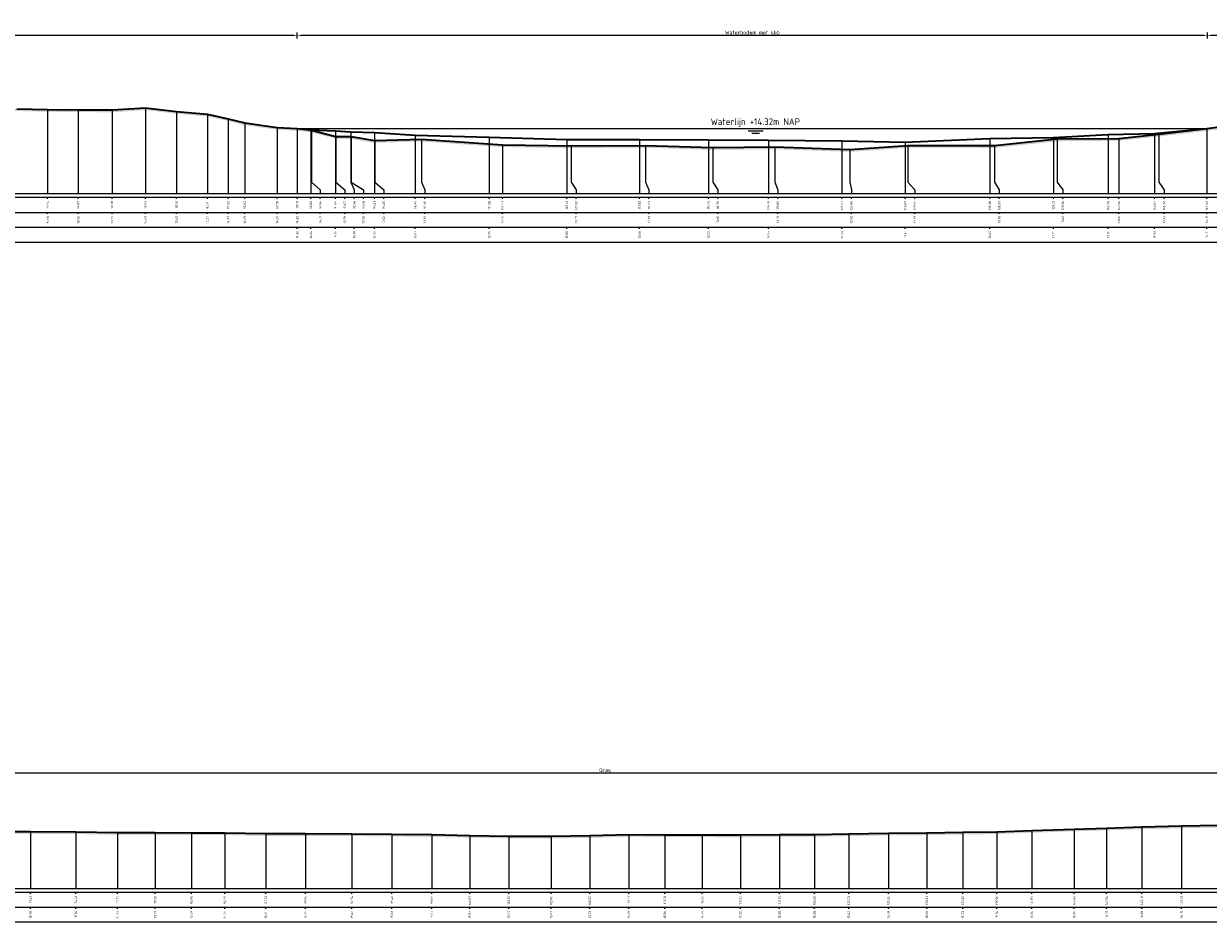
# Model space of a CAD drawing. Header units: metres. Extents: x 197883 to 206898, y 361907 to 364395.
# Tile 114 of 256: x 205855 to 205933, y 363024 to 363084. Entities that reach past the tile are written whole.
import ezdxf
from ezdxf.enums import TextEntityAlignment as Align

# ---------------------------------------------------------------- set-up
doc = ezdxf.new("R2010")
doc.units = ezdxf.units.M
doc.header["$PDMODE"] = 35
doc.header["$PDSIZE"] = 0.075
for name, color, linetype, lineweight in [('X-ME-AL-PROFIEL_BOVENKANT SLIB-GD', 42, 'Continuous', 35), ('X-ME-AL-PROFIEL_HUIDIG MAAIVELD-GD', 252, 'Continuous', 0), ('X-XX-AL-DETAIL1-M', 7, 'Continuous', 18), ('X-XX-AL-DWARSPROFIEL_PROFIELLIJN MAAIVELD-GD', 8, 'Continuous', 35), ('X-XX-AL-NAP-T18', 7, 'Continuous', 18)]:
    doc.layers.add(name, color=color, linetype=linetype, lineweight=lineweight)
doc.layers.add('X-ME-AL-PROFIEL_WATERLIJN-GD', color=150, linetype='Continuous')
doc.layers.add('X-ME-AL-PROFIELRASTER-S', color=7, linetype='Continuous')
doc.styles.add('NLCS-ISO', font='NLCS-ISO.ttf', dxfattribs={"height": 1.8})
doc.styles.add('NLCS-ISO-ANNOTATIVE-T18', font='NLCS-ISO.ttf', dxfattribs={"height": 1.8})
doc.styles.add('NLCS-ISO-M100-T25', font='NLCS-ISO.ttf', dxfattribs={"height": 0.25})
doc.dimstyles.new('NLCS-M100-T25-PIJL_L2_H1', dxfattribs={"dimscale": 0.1, "dimtxt": 2.5, "dimasz": 2.5, "dimexe": 2, "dimexo": 2, "dimgap": 0.7, "dimtad": 1, "dimzin": 0, "dimdsep": 46, "dimtxsty": 'NLCS-ISO-M100-T25', "dimcen": 0, "dimdle": 2, "dimclrd": 256, "dimclre": 256, "dimclrt": 256, "dimadec": 1, "dimazin": 0, "dimtfac": 1, "dimtdec": 3, "dimtofl": 0, "dimtmove": 0, "dimatfit": 3, "dimfxl": 2, "dimfxlon": 1, "dimtfillclr": 256, "dimtolj": 1, "dimtzin": 0, "dimlwd": -1, "dimlwe": -1, "dimarcsym": 0})

# ---------------------------------------------------------------- blocks, each defined once
blk = doc.blocks.new('SAL-PROFIELRASTER_BALK_EIND1-D')
at = {"color": 0, "linetype": 'ByBlock', "lineweight": -2, "flags": 128}
for points in [[(0, 0), (1, 0)], [(0, -2.5), (1, -2.5)], [(0, -12.5), (1, -12.5)]]:
    blk.add_lwpolyline(points, dxfattribs=at)
blk = doc.blocks.new('SAL-PROFIELRASTER_BALK_EIND2-D')
at = {"color": 0, "linetype": 'ByBlock', "lineweight": -2}
blk.add_line((1, -12.5), (0, -12.5), dxfattribs=at)
blk = doc.blocks.new('SAL-PROFIELRASTER_BALK_DATA-D')
at = {"color": 0, "linetype": 'ByBlock', "lineweight": -2}
blk.add_lwpolyline([(0, -3.5), (0, -2.5)], dxfattribs=at)
at = {"color": 0, "linetype": 'ByBlock', "lineweight": -2, "style": 'NLCS-ISO-ANNOTATIVE-T18'}
blk.add_attdef('GETAL', text='', height=1.5, rotation=90, dxfattribs=at).set_placement((0.75, -5), align=Align.RIGHT)
blk = doc.blocks.new('SAL-PROFIELRASTER_AANHAAL-D')
at = {"color": 9, "linetype": 'ByBlock', "lineweight": -2, "flags": 128}
blk.add_lwpolyline([(0, 1), (0, 0)], dxfattribs=at)
blk = doc.blocks.new('SAL-PROFIELRASTER_AANHAAL_STAGGER-D')
at = {"color": 9, "linetype": 'ByBlock', "lineweight": -2, "flags": 128}
for points in [[(0, 0), (0, -0.25)], [(0, -0.25), (1, -0.75)], [(1, -0.75), (1, -1)]]:
    blk.add_lwpolyline(points, dxfattribs=at)
blk = doc.blocks.new('*D19')
at = {"layer": 'Defpoints', "color": 0, "transparency": 16777216}
for p in [(205789.707, 363034.08), (205789.707, 363026.422), (205997.087, 363026.422)]:
    blk.add_point(p, dxfattribs=at)
at = {"layer": 'X-XX-AL-DETAIL1-M', "color": 253, "transparency": 16777216}
for p, q in [((205789.707, 363033.88), (205789.707, 363034.28)), ((205997.087, 363033.88), (205997.087, 363034.28)), ((205996.837, 363034.08), (205789.957, 363034.08))]:
    blk.add_line(p, q, dxfattribs=at)
for points in [[(205789.957, 363034.122), (205789.957, 363034.038), (205789.707, 363034.08)], [(205996.837, 363034.122), (205996.837, 363034.038), (205997.087, 363034.08)]]:
    blk.add_solid(points, dxfattribs=at)
at = {"layer": 'X-XX-AL-DETAIL1-M', "color": 253, "transparency": 16777216, "insert": (205893.397, 363034.275), "char_height": 0.25, "attachment_point": 5, "style": 'NLCS-ISO-M100-T25'}
blk.add_mtext('\\A1;Gras', dxfattribs=at)
blk = doc.blocks.new('*D56')
at = {"layer": 'Defpoints', "color": 0, "transparency": 16777216}
for p in [(205783.859, 363083.054), (205872.965, 363076.871), (205783.859, 363072.556)]:
    blk.add_point(p, dxfattribs=at)
at = {"layer": 'X-XX-AL-DETAIL1-M', "color": 253, "transparency": 16777216}
for p, q in [((205783.859, 363082.854), (205783.859, 363083.254)), ((205872.715, 363083.054), (205784.109, 363083.054)), ((205872.965, 363082.854), (205872.965, 363083.254))]:
    blk.add_line(p, q, dxfattribs=at)
for points in [[(205784.109, 363083.096), (205784.109, 363083.012), (205783.859, 363083.054)], [(205872.715, 363083.096), (205872.715, 363083.012), (205872.965, 363083.054)]]:
    blk.add_solid(points, dxfattribs=at)
at = {"layer": 'X-XX-AL-DETAIL1-M', "color": 253, "transparency": 16777216, "insert": (205828.412, 363083.249), "char_height": 0.25, "attachment_point": 5, "style": 'NLCS-ISO-M100-T25'}
blk.add_mtext('\\A1;Gras', dxfattribs=at)
blk = doc.blocks.new('*D57')
at = {"layer": 'Defpoints', "color": 0, "transparency": 16777216}
for p in [(205872.965, 363083.054), (205933.388, 363076.871), (205872.965, 363072.556)]:
    blk.add_point(p, dxfattribs=at)
at = {"layer": 'X-XX-AL-DETAIL1-M', "color": 253, "transparency": 16777216}
for p, q in [((205872.965, 363082.854), (205872.965, 363083.254)), ((205933.138, 363083.054), (205873.215, 363083.054)), ((205933.388, 363082.854), (205933.388, 363083.254))]:
    blk.add_line(p, q, dxfattribs=at)
for points in [[(205873.215, 363083.096), (205873.215, 363083.012), (205872.965, 363083.054)], [(205933.138, 363083.096), (205933.138, 363083.012), (205933.388, 363083.054)]]:
    blk.add_solid(points, dxfattribs=at)
at = {"layer": 'X-XX-AL-DETAIL1-M', "color": 253, "transparency": 16777216, "insert": (205903.176, 363083.249), "char_height": 0.25, "attachment_point": 5, "style": 'NLCS-ISO-M100-T25'}
blk.add_mtext('\\A1;Waterbodem met slib', dxfattribs=at)
blk = doc.blocks.new('*D58')
at = {"layer": 'Defpoints', "color": 0, "transparency": 16777216}
for p in [(205933.388, 363083.054), (205933.388, 363076.871), (205961.669, 363072.556)]:
    blk.add_point(p, dxfattribs=at)
at = {"layer": 'X-XX-AL-DETAIL1-M', "color": 253, "transparency": 16777216}
for p, q in [((205933.388, 363082.854), (205933.388, 363083.254)), ((205961.419, 363083.054), (205933.638, 363083.054)), ((205961.669, 363082.854), (205961.669, 363083.254))]:
    blk.add_line(p, q, dxfattribs=at)
for points in [[(205933.638, 363083.096), (205933.638, 363083.012), (205933.388, 363083.054)], [(205961.419, 363083.096), (205961.419, 363083.012), (205961.669, 363083.054)]]:
    blk.add_solid(points, dxfattribs=at)
at = {"layer": 'X-XX-AL-DETAIL1-M', "color": 253, "transparency": 16777216, "insert": (205947.528, 363083.249), "char_height": 0.25, "attachment_point": 5, "style": 'NLCS-ISO-M100-T25'}
blk.add_mtext('\\A1;Gras', dxfattribs=at)

msp = doc.modelspace()

# ---------------------------------------------------------------- hatches: boundary and pattern name
at = {"layer": 'X-ME-AL-PROFIEL_HUIDIG MAAIVELD-GD'}
h = msp.add_hatch(dxfattribs=at)
h.set_pattern_fill('AGR-MAAIVELD', color=256, scale=0.05, pattern_type=2)
h.set_pattern_definition([(45, (-17.7489, -773.03257), (-0.25000007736, 0.25000007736), []), (45, (-17.7846, -772.99686), (0, 0.50000015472), [0.3535535, -0.3535535]), (45, (-17.8203, -772.96114), (0, 0.50000015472), [0.3535535, -0.3535535]), (45, (-17.85653, -772.92493), (0, 0.50000015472), [0.3535535, -0.3535535]), (45, (-17.89175, -772.8897), (0, 0.50000015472), [0.3535535, -0.3535535]), (45, (-17.92746, -772.854), (0, 0.50000015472), [0.3535535, -0.3535535]), (45, (-17.96317, -772.8183), (0, 0.50000015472), [0.3535535, -0.3535535]), (315, (-17.7489, -773.03257), (0.25000007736, 0.25000007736), []), (315, (-17.71317, -772.99686), (0.50000015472, -1e-16), [0.3535535, -0.3535535]), (315, (-17.67746, -772.96114), (0.50000015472, -1e-16), [0.3535535, -0.3535535]), (315, (-17.64125, -772.92493), (0.50000015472, -1e-16), [0.3535535, -0.3535535]), (315, (-17.60603, -772.8897), (0.50000015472, -1e-16), [0.3535535, -0.3535535]), (315, (-17.5703, -772.854), (0.50000015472, -1e-16), [0.3535535, -0.3535535]), (315, (-17.5346, -772.8183), (0.50000015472, -1e-16), [0.3535535, -0.3535535])])
h.paths.add_polyline_path([(205981.225, 363074.97), (205978.481, 363075.082), (205976.325, 363075.046), (205974.724, 363075.171), (205972.141, 363075.355), (205970.353, 363075.328), (205967.999, 363075.69), (205964.713, 363076.267), (205963.807, 363076.399), (205962.769, 363076.457), (205961.669, 363076.587), (205960.861, 363076.653), (205960.297, 363076.837), (205959.293, 363076.929), (205958.672, 363077.277), (205957.758, 363077.624), (205957.304, 363077.891), (205955.888, 363078.016), (205953.823, 363078.212), (205951.864, 363078.233), (205949.888, 363078.288), (205947.808, 363078.097), (205945.496, 363078.111), (205943.387, 363078.028), (205941.032, 363077.951), (205938.864, 363077.995), (205937.117, 363077.738), (205936.626, 363077.724), (205935.19, 363077.313), (205934.81, 363077.07), (205933.338, 363076.864), (205930.163, 363076.489), (205927.516, 363076.214), (205923.419, 363076.178), (205919.253, 363075.737), (205913.51, 363075.749), (205909.659, 363075.473), (205904.662, 363075.651), (205900.557, 363075.603), (205896.086, 363075.75), (205891.154, 363075.73), (205886.584, 363075.791), (205881.222, 363076.165), (205878.11, 363076.071), (205876.542, 363076.333), (205875.528, 363076.346), (205873.917, 363076.765), (205872.965, 363076.871), (205871.639, 363076.948), (205869.485, 363077.244), (205868.378, 363077.525), (205867.004, 363077.826), (205864.959, 363078.005), (205862.888, 363078.25), (205860.672, 363078.103), (205858.429, 363078.111), (205856.4, 363078.137), (205854.357, 363078.182), (205852.218, 363078.186), (205850.388, 363078.484), (205848.401, 363078.947), (205846.983, 363079.31), (205845.319, 363079.525), (205844.435, 363079.54), (205843.032, 363079.497), (205840.678, 363079.515), (205837.705, 363079.622), (205834.781, 363079.577), (205831.935, 363079.554), (205828.529, 363079.381), (205825.52, 363079.483), (205822.188, 363079.39), (205818.8, 363079.405), (205815.672, 363079.528), (205812.856, 363079.545), (205810.034, 363079.555), (205806.815, 363079.372), (205804.001, 363079.493), (205800.77, 363079.33), (205797.914, 363079.32), (205795.147, 363079.262), (205792.483, 363079.318), (205789.604, 363079.255), (205786.748, 363079.236), (205783.859, 363079.27), (205783.859, 363079.12), (205786.748, 363079.086), (205789.604, 363079.105), (205792.483, 363079.168), (205795.147, 363079.112), (205797.914, 363079.17), (205800.77, 363079.18), (205804.001, 363079.343), (205806.815, 363079.222), (205810.034, 363079.405), (205812.856, 363079.395), (205815.672, 363079.378), (205818.8, 363079.255), (205822.188, 363079.24), (205825.52, 363079.333), (205828.529, 363079.231), (205831.935, 363079.404), (205834.781, 363079.427), (205837.705, 363079.472), (205840.678, 363079.365), (205843.032, 363079.347), (205844.435, 363079.39), (205845.319, 363079.375), (205846.983, 363079.16), (205848.401, 363078.797), (205850.388, 363078.334), (205852.218, 363078.036), (205854.357, 363078.032), (205856.4, 363077.987), (205858.429, 363077.961), (205860.672, 363077.953), (205862.888, 363078.1), (205864.959, 363077.855), (205867.004, 363077.676), (205868.378, 363077.375), (205869.485, 363077.094), (205871.639, 363076.798), (205872.965, 363076.721), (205873.917, 363076.615), (205875.528, 363076.196), (205876.542, 363076.183), (205878.11, 363075.921), (205881.222, 363076.015), (205886.584, 363075.641), (205891.154, 363075.58), (205896.086, 363075.6), (205900.557, 363075.453), (205904.662, 363075.501), (205909.659, 363075.323), (205913.51, 363075.599), (205919.253, 363075.587), (205923.419, 363076.028), (205927.516, 363076.064), (205930.163, 363076.339), (205933.338, 363076.714), (205934.81, 363076.92), (205935.19, 363077.163), (205936.626, 363077.574), (205937.117, 363077.588), (205938.864, 363077.845), (205941.032, 363077.801), (205943.387, 363077.878), (205945.496, 363077.961), (205947.808, 363077.947), (205949.888, 363078.138), (205951.864, 363078.083), (205953.823, 363078.062), (205955.888, 363077.866), (205957.304, 363077.741), (205957.758, 363077.474), (205958.672, 363077.127), (205959.293, 363076.779), (205960.297, 363076.687), (205960.861, 363076.503), (205961.669, 363076.437), (205962.769, 363076.307), (205963.807, 363076.249), (205964.713, 363076.117), (205967.999, 363075.54), (205970.353, 363075.178), (205972.141, 363075.205), (205974.724, 363075.021), (205976.325, 363074.896), (205978.481, 363074.932), (205981.225, 363074.82)])
h = msp.add_hatch(dxfattribs=at)
h.set_pattern_fill('AGR-MAAIVELD', color=256, scale=0.05, pattern_type=2)
h.set_pattern_definition([(45, (-22.73893, -732.1031), (-0.25000007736, 0.25000007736), []), (45, (-22.77464, -732.06737), (0, 0.50000015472), [0.3535535, -0.3535535]), (45, (-22.81035, -732.03166), (0, 0.50000015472), [0.3535535, -0.3535535]), (45, (-22.84657, -731.99544), (0, 0.50000015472), [0.3535535, -0.3535535]), (45, (-22.8818, -731.96023), (0, 0.50000015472), [0.3535535, -0.3535535]), (45, (-22.9175, -731.9245), (0, 0.50000015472), [0.3535535, -0.3535535]), (45, (-22.9532, -731.8888), (0, 0.50000015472), [0.3535535, -0.3535535]), (315, (-22.73893, -732.1031), (0.25000007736, 0.25000007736), []), (315, (-22.7032, -732.06737), (0.50000015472, -1e-16), [0.3535535, -0.3535535]), (315, (-22.6675, -732.03166), (0.50000015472, -1e-16), [0.3535535, -0.3535535]), (315, (-22.6313, -731.99544), (0.50000015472, -1e-16), [0.3535535, -0.3535535]), (315, (-22.59607, -731.96023), (0.50000015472, -1e-16), [0.3535535, -0.3535535]), (315, (-22.56035, -731.9245), (0.50000015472, -1e-16), [0.3535535, -0.3535535]), (315, (-22.52464, -731.8888), (0.50000015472, -1e-16), [0.3535535, -0.3535535])])
h.paths.add_polyline_path([(205997.087, 363030.625), (205994.851, 363030.591), (205992.5, 363030.585), (205989.978, 363030.631), (205987.659, 363030.613), (205985.479, 363030.662), (205983.21, 363030.65), (205980.751, 363030.642), (205978.428, 363030.631), (205975.65, 363030.651), (205973.153, 363030.636), (205970.602, 363030.596), (205968.186, 363030.604), (205965.909, 363030.618), (205963.473, 363030.566), (205961.288, 363030.664), (205959.013, 363030.65), (205956.757, 363030.563), (205954.411, 363030.578), (205951.931, 363030.544), (205949.396, 363030.613), (205946.974, 363030.622), (205946.607, 363030.625), (205945.189, 363030.697), (205943.718, 363030.721), (205941.42, 363030.718), (205938.991, 363030.639), (205936.694, 363030.647), (205934.096, 363030.618), (205931.67, 363030.567), (205929.037, 363030.505), (205926.695, 363030.431), (205924.55, 363030.363), (205921.724, 363030.274), (205919.414, 363030.184), (205917.151, 363030.151), (205914.763, 363030.108), (205912.211, 363030.099), (205909.578, 363030.046), (205907.308, 363030.005), (205904.986, 363029.998), (205902.388, 363029.971), (205899.857, 363029.976), (205897.372, 363029.978), (205894.972, 363030.008), (205892.39, 363029.927), (205889.819, 363029.892), (205887.012, 363029.896), (205884.431, 363029.946), (205881.893, 363029.992), (205879.255, 363030.031), (205876.599, 363030.046), (205873.508, 363030.061), (205870.881, 363030.06), (205868.152, 363030.117), (205865.942, 363030.11), (205863.535, 363030.13), (205861.029, 363030.139), (205858.274, 363030.183), (205855.262, 363030.198), (205852.569, 363030.194), (205850.002, 363030.27), (205846.499, 363030.263), (205843.48, 363030.263), (205840.482, 363030.325), (205837.577, 363030.335), (205834.749, 363030.368), (205832.226, 363030.391), (205829.612, 363030.448), (205826.328, 363030.435), (205822.874, 363030.52), (205820.274, 363030.596), (205817.69, 363030.559), (205815.024, 363030.576), (205812.409, 363030.654), (205809.796, 363030.646), (205807.107, 363030.622), (205804.851, 363030.566), (205803.024, 363030.543), (205800.584, 363030.495), (205798.447, 363030.453), (205796.213, 363030.125), (205793.656, 363029.735), (205791.748, 363029.585), (205789.707, 363029.453), (205788.2, 363029.247), (205786.691, 363029.089), (205785.618, 363028.986), (205784.527, 363028.757), (205783.859, 363028.49), (205783.859, 363028.34), (205784.527, 363028.607), (205785.618, 363028.836), (205786.691, 363028.939), (205788.2, 363029.097), (205789.707, 363029.303), (205791.748, 363029.435), (205793.656, 363029.585), (205796.213, 363029.975), (205798.447, 363030.303), (205800.584, 363030.345), (205803.024, 363030.393), (205804.851, 363030.416), (205807.107, 363030.472), (205809.796, 363030.496), (205812.409, 363030.504), (205815.024, 363030.426), (205817.69, 363030.409), (205820.274, 363030.446), (205822.874, 363030.37), (205826.328, 363030.285), (205829.612, 363030.298), (205832.226, 363030.241), (205834.749, 363030.218), (205837.577, 363030.185), (205840.482, 363030.175), (205843.48, 363030.113), (205846.499, 363030.113), (205850.002, 363030.12), (205852.569, 363030.044), (205855.262, 363030.048), (205858.274, 363030.033), (205861.029, 363029.989), (205863.535, 363029.98), (205865.942, 363029.96), (205868.152, 363029.967), (205870.881, 363029.91), (205873.508, 363029.911), (205876.599, 363029.896), (205879.255, 363029.881), (205881.893, 363029.842), (205884.431, 363029.796), (205887.012, 363029.746), (205889.819, 363029.742), (205892.39, 363029.777), (205894.972, 363029.858), (205897.372, 363029.828), (205899.857, 363029.826), (205902.388, 363029.821), (205904.986, 363029.848), (205907.308, 363029.855), (205909.578, 363029.896), (205912.211, 363029.949), (205914.763, 363029.958), (205917.151, 363030.001), (205919.414, 363030.034), (205921.724, 363030.124), (205924.55, 363030.213), (205926.695, 363030.281), (205929.037, 363030.355), (205931.67, 363030.417), (205934.096, 363030.468), (205936.694, 363030.497), (205938.991, 363030.489), (205941.42, 363030.568), (205943.718, 363030.571), (205945.189, 363030.547), (205946.607, 363030.475), (205946.974, 363030.472), (205949.396, 363030.463), (205951.931, 363030.394), (205954.411, 363030.428), (205956.757, 363030.413), (205959.013, 363030.5), (205961.288, 363030.514), (205963.473, 363030.416), (205965.909, 363030.468), (205968.186, 363030.454), (205970.602, 363030.446), (205973.153, 363030.486), (205975.65, 363030.501), (205978.428, 363030.481), (205980.751, 363030.492), (205983.21, 363030.5), (205985.479, 363030.512), (205987.659, 363030.463), (205989.978, 363030.481), (205992.5, 363030.435), (205994.851, 363030.441), (205997.087, 363030.475)])

# ---------------------------------------------------------------- linework, layer by layer
at = {"layer": 'X-ME-AL-PROFIEL_BOVENKANT SLIB-GD'}
msp.add_lwpolyline([(205872.965, 363076.871), (205873.874, 363076.794), (205875.498, 363076.711), (205876.516, 363076.656), (205878.09, 363076.616), (205880.805, 363076.43), (205885.71, 363076.291), (205890.866, 363076.135), (205895.691, 363076.152), (205900.265, 363076.112), (205904.24, 363076.108), (205909.129, 363076.045), (205913.331, 363075.97), (205918.943, 363076.207), (205923.165, 363076.266), (205926.805, 363076.463), (205929.883, 363076.534), (205933.338, 363076.864)], dxfattribs=at)
at = {"layer": 'X-ME-AL-PROFIEL_WATERLIJN-GD'}
for points in [[(205872.965, 363076.871), (205933.388, 363076.871)], [(205902.902, 363076.708), (205903.902, 363076.708)], [(205903.144, 363076.563), (205903.644, 363076.563)]]:
    msp.add_lwpolyline(points, dxfattribs=at)
at = {"layer": 'X-XX-AL-DWARSPROFIEL_PROFIELLIJN MAAIVELD-GD'}
for points in [[(205854.357, 363078.182), (205856.4, 363078.137), (205858.429, 363078.111), (205860.672, 363078.103), (205862.888, 363078.25), (205864.959, 363078.005), (205867.004, 363077.826), (205868.378, 363077.525), (205869.485, 363077.244), (205871.639, 363076.948), (205872.965, 363076.871), (205873.917, 363076.765), (205875.528, 363076.346), (205876.542, 363076.333), (205878.11, 363076.071), (205881.222, 363076.165), (205886.584, 363075.791), (205891.154, 363075.73), (205896.086, 363075.75), (205900.557, 363075.603), (205904.662, 363075.651), (205909.659, 363075.473), (205913.51, 363075.749), (205919.253, 363075.737), (205923.419, 363076.178), (205927.516, 363076.214), (205930.163, 363076.489), (205933.338, 363076.864), (205934.81, 363077.07)], [(205852.569, 363030.194), (205855.262, 363030.198), (205858.274, 363030.183), (205861.029, 363030.139), (205863.535, 363030.13), (205865.942, 363030.11), (205868.152, 363030.117), (205870.881, 363030.06), (205873.508, 363030.061), (205876.599, 363030.046), (205879.255, 363030.031), (205881.893, 363029.992), (205884.431, 363029.946), (205887.012, 363029.896), (205889.819, 363029.892), (205892.39, 363029.927), (205894.972, 363030.008), (205897.372, 363029.978), (205899.857, 363029.976), (205902.388, 363029.971), (205904.986, 363029.998), (205907.308, 363030.005), (205909.578, 363030.046), (205912.211, 363030.099), (205914.763, 363030.108), (205917.151, 363030.151), (205919.414, 363030.184), (205921.724, 363030.274), (205924.55, 363030.363), (205926.695, 363030.431), (205929.037, 363030.505), (205931.67, 363030.567), (205934.096, 363030.618)]]:
    msp.add_lwpolyline(points, dxfattribs=at)

# ---------------------------------------------------------------- block references
at = {"layer": 'X-ME-AL-PROFIELRASTER-S'}
for p, yscale in [((205856.4, 363072.556), 5.581), ((205858.429, 363072.556), 5.555), ((205860.672, 363072.556), 5.547000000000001), ((205862.888, 363072.556), 5.694000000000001), ((205864.959, 363072.556), 5.449), ((205867.004, 363072.556), 5.27), ((205868.378, 363072.556), 4.968999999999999), ((205869.485, 363072.556), 4.688000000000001), ((205871.639, 363072.556), 4.391999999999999), ((205872.965, 363072.556), 4.315), ((205872.965, 363072.556), 4.315), ((205872.965, 363072.556), 4.315), ((205872.965, 363072.556), 4.315), ((205873.874, 363072.556), 4.238), ((205873.917, 363073.556), 3.209), ((205933.338, 363072.556), 4.308), ((205933.338, 363072.556), 4.308), ((205933.338, 363072.556), 4.308), ((205933.338, 363072.556), 4.308), ((205875.498, 363072.556), 4.154999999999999), ((205875.528, 363073.556), 2.789999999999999), ((205876.516, 363073.556), 3.1), ((205876.542, 363073.556), 2.776999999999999), ((205878.09, 363072.556), 4.06), ((205878.11, 363073.556), 2.515000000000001), ((205880.805, 363072.556), 3.874000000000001), ((205881.222, 363073.556), 2.609), ((205885.71, 363072.556), 3.734999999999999), ((205890.866, 363072.556), 3.579000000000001), ((205895.691, 363072.556), 3.596), ((205900.265, 363072.556), 3.555999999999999), ((205904.24, 363072.556), 3.552), ((205909.129, 363072.556), 3.489000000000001), ((205913.331, 363072.556), 3.414), ((205918.943, 363072.556), 3.651), ((205923.165, 363072.556), 3.710000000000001), ((205923.419, 363073.556), 2.622), ((205926.805, 363072.556), 3.907), ((205927.516, 363072.556), 3.657999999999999), ((205929.883, 363072.556), 3.978), ((205930.163, 363073.556), 2.933), ((205886.584, 363072.556), 3.234999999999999), ((205891.154, 363073.556), 2.173999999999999), ((205896.086, 363073.556), 2.194000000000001), ((205900.557, 363073.556), 2.047000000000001), ((205904.662, 363073.556), 2.095000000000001), ((205909.659, 363073.556), 1.917), ((205913.51, 363073.556), 2.193), ((205919.253, 363073.556), 2.180999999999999), ((205924.55, 363026.422), 3.941000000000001), ((205926.695, 363026.422), 4.009), ((205929.037, 363026.422), 4.082999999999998), ((205931.67, 363026.422), 4.145), ((205855.262, 363026.422), 3.776), ((205858.274, 363026.422), 3.760999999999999), ((205861.029, 363026.422), 3.717000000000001), ((205863.535, 363026.422), 3.708), ((205865.942, 363026.422), 3.688000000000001), ((205868.152, 363026.422), 3.695), ((205870.881, 363026.422), 3.638), ((205873.508, 363026.422), 3.638999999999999), ((205876.599, 363026.422), 3.624000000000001), ((205879.255, 363026.422), 3.609), ((205881.893, 363026.422), 3.57), ((205884.431, 363026.422), 3.523999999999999), ((205887.012, 363026.422), 3.474), ((205889.819, 363026.422), 3.470000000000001), ((205892.39, 363026.422), 3.505000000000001), ((205894.972, 363026.422), 3.586), ((205897.372, 363026.422), 3.555999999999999), ((205899.857, 363026.422), 3.554), ((205902.388, 363026.422), 3.548999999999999), ((205904.986, 363026.422), 3.576000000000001), ((205907.308, 363026.422), 3.583), ((205909.578, 363026.422), 3.624000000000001), ((205912.211, 363026.422), 3.677), ((205914.763, 363026.422), 3.686), ((205917.151, 363026.422), 3.728999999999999), ((205919.414, 363026.422), 3.762), ((205921.724, 363026.422), 3.852)]:
    msp.add_blockref('SAL-PROFIELRASTER_AANHAAL-D', p, dxfattribs=dict(at, yscale=yscale))
for p, xscale, zscale in [((205873.917, 363073.556), 0.5821704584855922, 0.5821704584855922), ((205875.528, 363073.556), 0.5958179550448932, 0.5958179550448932), ((205876.516, 363073.556), 0.2327200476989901, 0.2327200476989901), ((205876.542, 363073.556), 0.8315223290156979, 0.8315223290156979), ((205878.11, 363073.556), 0.604792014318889, 0.604792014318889), ((205881.222, 363073.556), 0.2082188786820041, 0.2082188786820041), ((205891.154, 363073.556), 0.3371576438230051, 0.3371576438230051), ((205896.086, 363073.556), 0.2298948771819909, 0.2298948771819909), ((205900.557, 363073.556), 0.3326841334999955, 0.3326841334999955), ((205904.662, 363073.556), 0.2026079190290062, 0.2026079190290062), ((205909.659, 363073.556), 0.09462371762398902, 0.09462371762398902), ((205913.51, 363073.556), 0.4451579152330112, 0.4451579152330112), ((205919.253, 363073.556), 0.3146114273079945, 0.3146114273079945), ((205923.419, 363073.556), 0.371710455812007, 0.371710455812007), ((205930.163, 363073.556), 0.3449862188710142, 0.3449862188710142)]:
    msp.add_blockref('SAL-PROFIELRASTER_AANHAAL_STAGGER-D', p, dxfattribs=dict(at, xscale=xscale, zscale=zscale))
at = {"layer": 'X-ME-AL-PROFIELRASTER-S', "yscale": 0.1}
for name, p, xscale, zscale in [('SAL-PROFIELRASTER_BALK_EIND1-D', (205783.859, 363072.556), 199.0074644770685, 199.0074644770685), ('SAL-PROFIELRASTER_BALK_EIND2-D', (205783.859, 363071.556), 199.0074644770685, 199.0074644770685), ('SAL-PROFIELRASTER_BALK_EIND2-D', (205783.859, 363070.556), 199.0074644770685, 199.0074644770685), ('SAL-PROFIELRASTER_BALK_EIND1-D', (205783.859, 363026.422), 213.8535109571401, 213.8535109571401), ('SAL-PROFIELRASTER_BALK_EIND2-D', (205783.859, 363025.422), 213.8535109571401, 213.8535109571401)]:
    msp.add_blockref(name, p, dxfattribs=dict(at, xscale=xscale, zscale=zscale))
at = {"layer": 'X-ME-AL-PROFIELRASTER-S', "xscale": 0.1, "yscale": 0.1, "zscale": 0.1}
for p, values in [((205856.4, 363072.556), {'GETAL': '72.54'}), ((205858.429, 363072.556), {'GETAL': '74.57'}), ((205860.672, 363072.556), {'GETAL': '76.81'}), ((205862.888, 363072.556), {'GETAL': '79.03'}), ((205864.959, 363072.556), {'GETAL': '81.10'}), ((205867.004, 363072.556), {'GETAL': '83.14'}), ((205868.378, 363072.556), {'GETAL': '84.52'}), ((205869.485, 363072.556), {'GETAL': '85.63'}), ((205871.639, 363072.556), {'GETAL': '87.78'}), ((205872.965, 363072.556), {'GETAL': '89.11'}), ((205872.965, 363072.556), {'GETAL': '89.11'}), ((205872.965, 363072.556), {'GETAL': '89.11'}), ((205872.965, 363072.556), {'GETAL': '89.11'}), ((205873.874, 363072.556), {'GETAL': '90.02'}), ((205874.499, 363072.556), {'GETAL': '90.06'}), ((205875.498, 363072.556), {'GETAL': '91.64'}), ((205876.123, 363072.556), {'GETAL': '91.67'}), ((205876.748, 363072.556), {'GETAL': '92.66'}), ((205877.373, 363072.556), {'GETAL': '92.68'}), ((205878.09, 363072.556), {'GETAL': '94.23'}), ((205878.715, 363072.556), {'GETAL': '94.25'}), ((205880.805, 363072.556), {'GETAL': '96.95'}), ((205881.43, 363072.556), {'GETAL': '97.36'}), ((205885.71, 363072.556), {'GETAL': '101.85'}), ((205886.584, 363072.556), {'GETAL': '102.73'}), ((205890.866, 363072.556), {'GETAL': '107.01'}), ((205891.491, 363072.556), {'GETAL': '107.30'}), ((205895.691, 363072.556), {'GETAL': '111.83'}), ((205896.316, 363072.556), {'GETAL': '112.23'}), ((205900.265, 363072.556), {'GETAL': '116.41'}), ((205900.89, 363072.556), {'GETAL': '116.70'}), ((205904.24, 363072.556), {'GETAL': '120.38'}), ((205904.865, 363072.556), {'GETAL': '120.80'}), ((205909.129, 363072.556), {'GETAL': '125.27'}), ((205909.754, 363072.556), {'GETAL': '125.80'}), ((205913.331, 363072.556), {'GETAL': '129.47'}), ((205913.956, 363072.556), {'GETAL': '129.65'}), ((205918.943, 363072.556), {'GETAL': '135.08'}), ((205919.568, 363072.556), {'GETAL': '135.39'}), ((205923.165, 363072.556), {'GETAL': '139.31'}), ((205923.79, 363072.556), {'GETAL': '139.56'}), ((205926.805, 363072.556), {'GETAL': '142.95'}), ((205927.516, 363072.556), {'GETAL': '143.66'}), ((205929.883, 363072.556), {'GETAL': '146.02'}), ((205930.508, 363072.556), {'GETAL': '146.30'}), ((205933.338, 363072.556), {'GETAL': '149.48'}), ((205933.338, 363072.556), {'GETAL': '149.48'}), ((205933.338, 363072.556), {'GETAL': '149.48'}), ((205933.338, 363072.556), {'GETAL': '149.48'}), ((205856.4, 363071.556), {'GETAL': '15.58'}), ((205858.429, 363071.556), {'GETAL': '15.56'}), ((205860.672, 363071.556), {'GETAL': '15.55'}), ((205862.888, 363071.556), {'GETAL': '15.69'}), ((205864.959, 363071.556), {'GETAL': '15.45'}), ((205867.004, 363071.556), {'GETAL': '15.27'}), ((205868.378, 363071.556), {'GETAL': '14.97'}), ((205869.485, 363071.556), {'GETAL': '14.69'}), ((205871.639, 363071.556), {'GETAL': '14.39'}), ((205872.965, 363071.556), {'GETAL': '14.32'}), ((205874.499, 363071.556), {'GETAL': '14.21'}), ((205876.123, 363071.556), {'GETAL': '13.79'}), ((205877.373, 363071.556), {'GETAL': '13.78'}), ((205878.715, 363071.556), {'GETAL': '13.52'}), ((205881.43, 363071.556), {'GETAL': '13.61'}), ((205886.584, 363071.556), {'GETAL': '13.24'}), ((205891.491, 363071.556), {'GETAL': '13.17'}), ((205896.316, 363071.556), {'GETAL': '13.19'}), ((205900.89, 363071.556), {'GETAL': '13.05'}), ((205904.865, 363071.556), {'GETAL': '13.10'}), ((205909.754, 363071.556), {'GETAL': '12.92'}), ((205913.956, 363071.556), {'GETAL': '13.19'}), ((205919.568, 363071.556), {'GETAL': '13.18'}), ((205923.79, 363071.556), {'GETAL': '13.62'}), ((205927.516, 363071.556), {'GETAL': '13.66'}), ((205930.508, 363071.556), {'GETAL': '13.93'}), ((205933.338, 363071.556), {'GETAL': '14.31'}), ((205872.965, 363070.556), {'GETAL': '14.32'}), ((205873.874, 363070.556), {'GETAL': '14.24'}), ((205875.498, 363070.556), {'GETAL': '14.16'}), ((205876.748, 363070.556), {'GETAL': '14.10'}), ((205878.09, 363070.556), {'GETAL': '14.06'}), ((205880.805, 363070.556), {'GETAL': '13.87'}), ((205885.71, 363070.556), {'GETAL': '13.74'}), ((205890.866, 363070.556), {'GETAL': '13.58'}), ((205895.691, 363070.556), {'GETAL': '13.60'}), ((205900.265, 363070.556), {'GETAL': '13.56'}), ((205904.24, 363070.556), {'GETAL': '13.55'}), ((205909.129, 363070.556), {'GETAL': '13.49'}), ((205913.331, 363070.556), {'GETAL': '13.41'}), ((205918.943, 363070.556), {'GETAL': '13.65'}), ((205923.165, 363070.556), {'GETAL': '13.71'}), ((205926.805, 363070.556), {'GETAL': '13.91'}), ((205929.883, 363070.556), {'GETAL': '13.98'}), ((205933.338, 363070.556), {'GETAL': '14.31'}), ((205855.262, 363026.422), {'GETAL': '71.40'}), ((205858.274, 363026.422), {'GETAL': '74.41'}), ((205861.029, 363026.422), {'GETAL': '77.17'}), ((205863.535, 363026.422), {'GETAL': '79.68'}), ((205865.942, 363026.422), {'GETAL': '82.08'}), ((205868.152, 363026.422), {'GETAL': '84.29'}), ((205870.881, 363026.422), {'GETAL': '87.02'}), ((205873.508, 363026.422), {'GETAL': '89.65'}), ((205876.599, 363026.422), {'GETAL': '92.74'}), ((205879.255, 363026.422), {'GETAL': '95.40'}), ((205881.893, 363026.422), {'GETAL': '98.03'}), ((205884.431, 363026.422), {'GETAL': '100.57'}), ((205887.012, 363026.422), {'GETAL': '103.15'}), ((205889.819, 363026.422), {'GETAL': '105.96'}), ((205892.39, 363026.422), {'GETAL': '108.53'}), ((205894.972, 363026.422), {'GETAL': '111.11'}), ((205897.372, 363026.422), {'GETAL': '113.51'}), ((205899.857, 363026.422), {'GETAL': '116.00'}), ((205902.388, 363026.422), {'GETAL': '118.53'}), ((205904.986, 363026.422), {'GETAL': '121.13'}), ((205907.308, 363026.422), {'GETAL': '123.45'}), ((205909.578, 363026.422), {'GETAL': '125.72'}), ((205912.211, 363026.422), {'GETAL': '128.35'}), ((205914.763, 363026.422), {'GETAL': '130.90'}), ((205917.151, 363026.422), {'GETAL': '133.29'}), ((205919.414, 363026.422), {'GETAL': '135.56'}), ((205921.724, 363026.422), {'GETAL': '137.87'}), ((205924.55, 363026.422), {'GETAL': '140.69'}), ((205926.695, 363026.422), {'GETAL': '142.84'}), ((205929.037, 363026.422), {'GETAL': '145.18'}), ((205931.67, 363026.422), {'GETAL': '147.81'}), ((205855.262, 363025.422), {'GETAL': '15.78'}), ((205858.274, 363025.422), {'GETAL': '15.76'}), ((205861.029, 363025.422), {'GETAL': '15.72'}), ((205863.535, 363025.422), {'GETAL': '15.71'}), ((205865.942, 363025.422), {'GETAL': '15.69'}), ((205868.152, 363025.422), {'GETAL': '15.70'}), ((205870.881, 363025.422), {'GETAL': '15.64'}), ((205873.508, 363025.422), {'GETAL': '15.64'}), ((205876.599, 363025.422), {'GETAL': '15.62'}), ((205879.255, 363025.422), {'GETAL': '15.61'}), ((205881.893, 363025.422), {'GETAL': '15.57'}), ((205884.431, 363025.422), {'GETAL': '15.52'}), ((205887.012, 363025.422), {'GETAL': '15.47'}), ((205889.819, 363025.422), {'GETAL': '15.47'}), ((205892.39, 363025.422), {'GETAL': '15.51'}), ((205894.972, 363025.422), {'GETAL': '15.59'}), ((205897.372, 363025.422), {'GETAL': '15.56'}), ((205899.857, 363025.422), {'GETAL': '15.55'}), ((205902.388, 363025.422), {'GETAL': '15.55'}), ((205904.986, 363025.422), {'GETAL': '15.58'}), ((205907.308, 363025.422), {'GETAL': '15.58'}), ((205909.578, 363025.422), {'GETAL': '15.62'}), ((205912.211, 363025.422), {'GETAL': '15.68'}), ((205914.763, 363025.422), {'GETAL': '15.69'}), ((205917.151, 363025.422), {'GETAL': '15.73'}), ((205919.414, 363025.422), {'GETAL': '15.76'}), ((205921.724, 363025.422), {'GETAL': '15.85'}), ((205924.55, 363025.422), {'GETAL': '15.94'}), ((205926.695, 363025.422), {'GETAL': '16.01'}), ((205929.037, 363025.422), {'GETAL': '16.08'}), ((205931.67, 363025.422), {'GETAL': '16.15'})]:
    msp.add_blockref('SAL-PROFIELRASTER_BALK_DATA-D', p, dxfattribs=at).add_auto_attribs(values)

# ---------------------------------------------------------------- texts
at = {"layer": 'X-XX-AL-NAP-T18', "color": 10, "insert": (205900.414, 363076.961), "char_height": 0.45, "width": 15.43377, "attachment_point": 7, "style": 'NLCS-ISO'}
msp.add_mtext('Waterlijn +14.32m NAP', dxfattribs=at)

# ---------------------------------------------------------------- dimensions: what is measured, and where the dimension line sits
at = {"layer": 'X-XX-AL-DETAIL1-M', "color": 253}
for base, p1, p2, text, picture, middle in [((205872.965, 363083.054), (205933.388, 363076.871), (205872.965, 363072.556), 'Waterbodem met slib', '*D57', (205903.176, 363083.054)), ((205783.859, 363083.054), (205872.965, 363076.871), (205783.859, 363072.556), 'Gras', '*D56', (205828.412, 363083.054)), ((205933.388, 363083.054), (205961.669, 363072.556), (205933.388, 363076.871), 'Gras', '*D58', (205947.528, 363083.054)), ((205789.707, 363034.08), (205997.087, 363026.422), (205789.707, 363026.422), 'Gras', '*D19', (205893.397, 363034.08))]:
    dim = msp.add_linear_dim(base=base, p1=p1, p2=p2, text=text, dimstyle='NLCS-M100-T25-PIJL_L2_H1', override={"dimclrd": 253, "dimclre": 253, "dimclrt": 253}, dxfattribs=at)
    dim.commit()
    dim.dimension.update_dxf_attribs({"geometry": picture, "text_midpoint": middle, "dimtype": 160})

doc.saveas('drawing.dxf')
